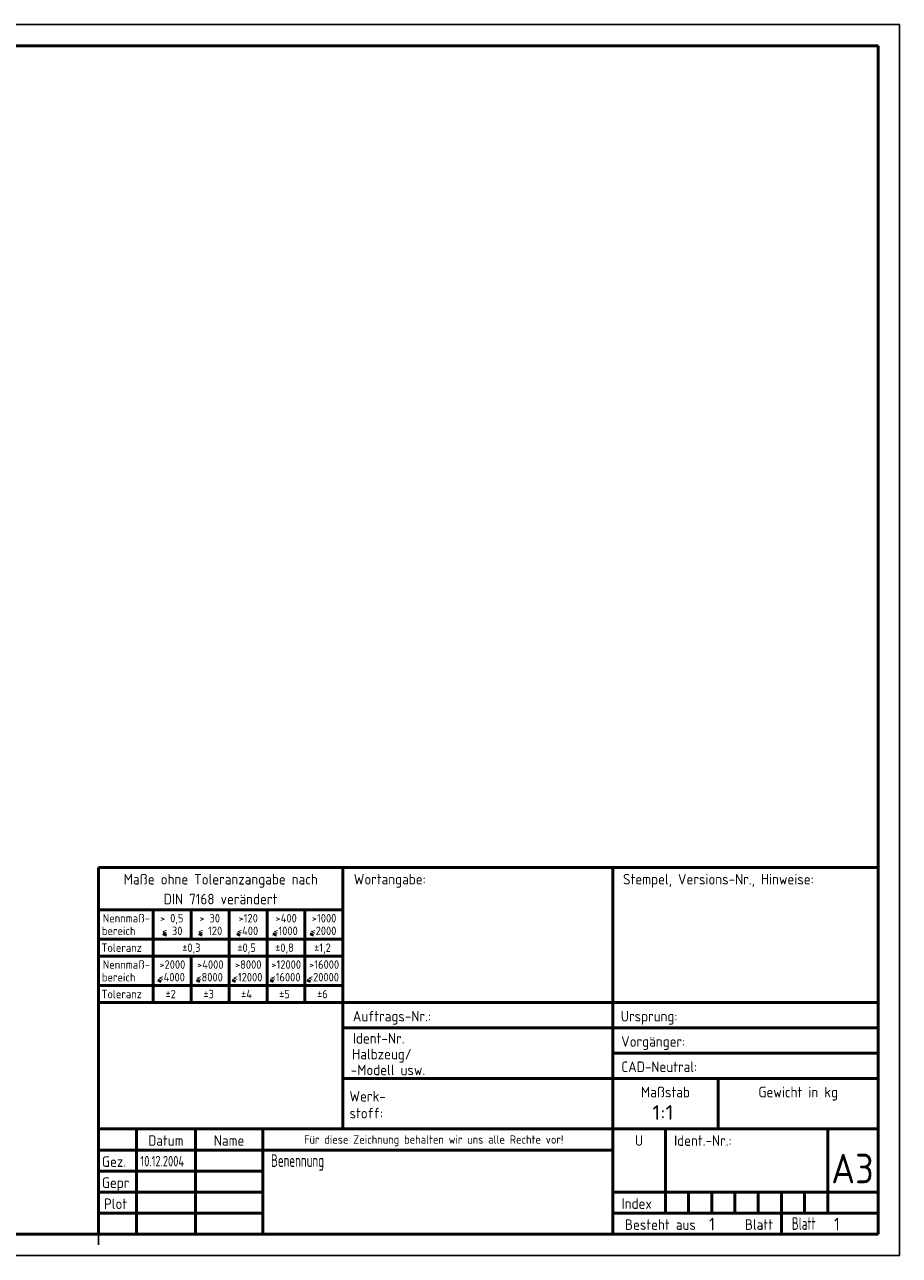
# Model space of a CAD drawing. Header units: millimetres. Extents: x 5074 to 5489, y 3727 to 4019.
# Tile 2 of 2: x 5281 to 5489, y 3727 to 4019. Entities that reach past the tile are written whole.
import ezdxf
from ezdxf.enums import TextEntityAlignment as Align

# ---------------------------------------------------------------- set-up
doc = ezdxf.new("R2010")
doc.units = ezdxf.units.MM
for name, pattern in [('AM_DIN_F_W050', [6.25, 4.75, -1.5]), ('AM_DIN_G_W050', [13.75, 9.75, -1.5, 1, -1.5]), ('AM_DIN_K_W050', [16.25, 9.75, -1.5, 1, -1.5, 1, -1.5])]:
    doc.linetypes.add(name, pattern=pattern)
for name, color, linetype, lineweight in [('AM_0', 7, 'Continuous', 50), ('AM_1', 14, 'Continuous', 50), ('AM_10', 7, 'AM_DIN_G_W050', 50), ('AM_11', 3, 'AM_DIN_K_W050', 25), ('AM_2', 5, 'Continuous', 50), ('AM_3', 6, 'AM_DIN_F_W050', 25), ('AM_4', 3, 'Continuous', 25), ('AM_6', 2, 'Continuous', 35), ('AM_7', 4, 'AM_DIN_G_W050', 25), ('AM_8', 1, 'Continuous', 25), ('AM_BOR', 7, 'Continuous', 50), ('Kontur_035', 2, 'Continuous', 35), ('Revisionswolke', 240, 'Continuous', 50)]:
    doc.layers.add(name, color=color, linetype=linetype, lineweight=lineweight)
doc.styles.add('ROMANS', font='isocp.shx')
doc.styles.get("Standard").update_dxf_attribs({"font": 'isocp.shx'})

# ---------------------------------------------------------------- blocks, each defined once
blk = doc.blocks.new('B-FORMAT')
at = {"layer": 'AM_BOR', "color": 1, "lineweight": 25}
for p, q in [((0, 292), (415, 292)), ((415, 292), (415, 0)), ((225, 2.5), (225, 5)), ((415, 0), (0, 0))]:
    blk.add_line(p, q, dxfattribs=at)
at = {"layer": 'AM_BOR'}
for p, q in [((15, 287), (410, 287)), ((410, 287), (410, 5)), ((410, 5), (15, 5))]:
    blk.add_line(p, q, dxfattribs=at)
at = {"layer": 'AM_BOR', "color": 7, "lineweight": 50}
blk.add_text('A3', height=7, dxfattribs=at).set_placement((403.87, 17.1), align=Align.CENTER)
blk = doc.blocks.new('SHS_KONSTRUKTION')
at = {"layer": 'AM_0'}
blk.add_line((0, 87), (-0.01, 87), dxfattribs=at)
at = {"layer": 'AM_1'}
blk.add_line((0, 87), (-0.01, 87), dxfattribs=at)
at = {"layer": 'AM_10'}
blk.add_line((0, 87), (-0.01, 87), dxfattribs=at)
at = {"layer": 'AM_11'}
blk.add_line((0, 87), (-0.01, 87), dxfattribs=at)
at = {"layer": 'AM_2'}
blk.add_line((0, 87), (-0.01, 87), dxfattribs=at)
at = {"layer": 'AM_3'}
blk.add_line((0, 87), (-0.01, 87), dxfattribs=at)
at = {"layer": 'AM_4'}
blk.add_line((0, 87), (-0.01, 87), dxfattribs=at)
at = {"layer": 'AM_6'}
blk.add_line((0, 87), (-0.01, 87), dxfattribs=at)
at = {"layer": 'AM_7'}
blk.add_line((0, 87), (-0.01, 87), dxfattribs=at)
at = {"layer": 'AM_8'}
blk.add_line((0, 87), (-0.01, 87), dxfattribs=at)
at = {"layer": 'AM_BOR', "color": 7, "lineweight": 50}
for p, q in [((0, 87), (-185, 87)), ((-185, 87), (-185, 0)), ((-127, 87), (-127, 55)), ((-63, 87), (-63, 55)), ((-127, 77), (-185, 77)), ((-127, 55), (-185, 55)), ((-63, 55), (-127, 55)), ((-127, 55), (-127, 25)), ((0, 55), (-63, 55)), ((-63, 55), (-63, 0)), ((0, 37), (-127, 37)), ((0, 25), (-185, 25)), ((-146, 25), (-146, 0))]:
    blk.add_line(p, q, dxfattribs=at)
at = {"layer": 'AM_BOR', "color": 2, "lineweight": 50}
for p, q in [((-172, 77), (-172, 55)), ((-127, 66), (-185, 66)), ((0, 49), (-127, 49)), ((0, 43), (-63, 43)), ((-38, 37), (-38, 25)), ((-176, 25), (-176, 0)), ((-162, 25), (-162, 0)), ((-50.5, 25), (-50.5, 5)), ((-12, 25), (-12, 5)), ((-146, 20), (-185, 20)), ((-63, 20), (-146, 20)), ((0, 10), (-63, 10)), ((-45, 10), (-45, 5)), ((-39.5, 10), (-39.5, 5)), ((-34, 10), (-34, 5)), ((-28.5, 10), (-28.5, 5)), ((-23, 10), (-23, 0)), ((-17.5, 10), (-17.5, 5)), ((-12, 10), (-12, 5)), ((0, 5), (-63, 5))]:
    blk.add_line(p, q, dxfattribs=at)
at = {"layer": 'AM_BOR', "color": 3}
for p, q in [((-163, 77), (-163, 70)), ((-154, 77), (-154, 55)), ((-145, 77), (-145, 55)), ((-136, 77), (-136, 55)), ((-169.68, 71.31), (-168.87, 70.99)), ((-161.18, 71.32), (-160.38, 71.01)), ((-152.18, 71.31), (-151.37, 70.99)), ((-143.6, 71.31), (-142.79, 70.99)), ((-134.8, 71.32), (-133.99, 71.01)), ((-127, 70), (-185, 70)), ((-127, 59), (-185, 59)), ((-170.9, 60.3), (-170.1, 59.99)), ((-161.76, 60.29), (-160.96, 59.97)), ((-153.31, 60.3), (-152.51, 59.99)), ((-144.27, 60.3), (-143.47, 59.99)), ((-135.5, 60.3), (-134.7, 59.99)), ((-146, 15), (-185, 15)), ((-146, 10), (-185, 10)), ((-146, 5), (-185, 5))]:
    blk.add_line(p, q, dxfattribs=at)
at = {"layer": 'AM_BOR', "color": 3, "lineweight": 50}
blk.add_line((-163, 66), (-163, 55), dxfattribs=at)
at = {"layer": 'Kontur_035'}
blk.add_line((0, 87), (-0.01, 87), dxfattribs=at)
at = {"layer": 'Revisionswolke'}
blk.add_line((-185, 87), (-184.99, 87), dxfattribs=at)
at = {"layer": 'AM_BOR', "color": 3, "lineweight": 25}
for s, height, p in [('Maße ohne Toleranzangabe nach', 2.5, (-155.97, 82.99)), ('Wortangabe:', 2.5, (-115.89, 83)), ('Stempel, Versions-Nr., Hinweise:', 2.5, (-37.94, 83)), ('DIN 7168 verändert', 2.5, (-156.03, 78.29)), ('Nennmaß-', 2, (-178.39, 74)), ('bereich', 2, (-180.19, 71)), ('Toleranz', 2, (-179.49, 67)), ('Nennmaß-', 2, (-178.39, 63)), ('bereich', 2, (-180.19, 60)), ('Toleranz', 2, (-179.49, 56)), ('Auftrags-Nr.:', 2.5, (-115.39, 50.5)), ('Ursprung:', 2.5, (-54.36, 50.49)), ('Ident-Nr.', 2.5, (-118.52, 45.25)), ('Vorgänger:', 2.5, (-53.4, 44.5)), ('Halbzeug/', 2.5, (-117.76, 41.5)), ('CAD-Neutral:', 2.5, (-51.97, 38.5)), ('-Modell usw.', 2.5, (-116.32, 37.75)), ('Maßstab', 2.5, (-50.5, 32.5)), ('Gewicht in kg', 2.5, (-19, 32.5)), ('Werk-', 2.5, (-121.14, 31.5)), ('stoff:', 2.5, (-121.46, 27.5)), ('Datum', 2.5, (-169, 21)), ('Name', 2.5, (-154, 21)), ('Für diese Zeichnung behalten wir uns alle Rechte vor!', 2, (-105.47, 21.5)), ('U', 2.5, (-56.76, 20.99)), ('Ident.-Nr.:', 2.5, (-41.62, 20.99)), ('Gez.', 2.5, (-181.3, 16)), ('Gepr', 2.5, (-180.9, 11)), ('Plot', 2.5, (-180.93, 6)), ('Index', 2.5, (-57.3, 6.04)), ('Besteht aus', 2.5, (-51.7, 1.05)), ('Blatt', 2.5, (-28.31, 1.06))]:
    blk.add_text(s, height=height, dxfattribs=at).set_placement(p, align=Align.CENTER)
at = {"layer": 'AM_BOR', "color": 3, "lineweight": 25, "style": 'ROMANS'}
for s, p in [('> 0,5', (-167.58, 74)), ('> 30', (-158.58, 74)), ('>120', (-149.46, 74)), ('>400', (-140.46, 74)), ('>1000', (-131.46, 74)), ('< 30', (-167.49, 71)), ('< 120', (-158.49, 71)), ('<400', (-149.62, 71)), ('<1000', (-140.62, 71)), ('<2000', (-131.62, 71)), ('±0,3', (-162.95, 67)), ('±0,5', (-149.86, 67)), ('±0,8', (-140.86, 67)), ('±1,2', (-131.86, 67)), ('>2000', (-167.46, 63)), ('>4000', (-158.46, 63)), ('>8000', (-149.46, 63)), ('>12000', (-140.46, 63)), ('>16000', (-131.46, 63)), ('<4000', (-167.62, 60)), ('<8000', (-158.62, 60)), ('<12000', (-149.62, 60)), ('<16000', (-140.62, 60)), ('<20000', (-131.62, 60)), ('±2', (-167.86, 56)), ('±3', (-158.86, 56)), ('±4', (-149.86, 56)), ('±5', (-140.86, 56)), ('±6', (-131.86, 56))]:
    blk.add_text(s, height=2, dxfattribs=at).set_placement(p, align=Align.CENTER)
at = {"layer": 'AM_BOR', "color": 3, "lineweight": 25, "width": 0.7}
blk.add_text('Benennung', height=3, dxfattribs=at).set_placement((-137.76, 16), align=Align.CENTER)
at = {"layer": 'AM_BOR', "color": 3, "lineweight": 25, "style": 'ROMANS', "width": 0.7}
blk.add_text('Blatt', height=3, dxfattribs=at).set_placement((-17.7, 1.06), align=Align.CENTER)
at = {"layer": 'AM_BOR', "color": 2, "lineweight": 35}
for tag, p in [('GEN-TITLE-WORT1', (-125.32, 77)), ('GEN-TITLE-WORT2', (-125.32, 70.5)), ('GEN-TITLE-WORT3', (-125.32, 64)), ('GEN-TITLE-WORT4', (-125.32, 57.5)), ('GEN-TITLE-AUFTRNR', (-99.85, 50.37)), ('GEN-TITLE-URSPRUNG', (-38.22, 50.37)), ('GEN-TITLE-VORGAENGER', (-38.22, 44.17)), ('GEN-TITLE-NORM', (-99.85, 38.33)), ('GEN-TITLE-CAD', (-38.39, 38.33)), ('GEN-TITLE-MAT', (-112.33, 27.38)), ('GEN-TITLE-DES2', (-144.52, 1.82))]:
    blk.add_attdef(tag, p, '', height=3.5, dxfattribs=at)
at = {"layer": 'AM_BOR', "color": 2, "lineweight": 35, "width": 1.2}
blk.add_attdef('GEN-TITLE-SCA', text='', height=3.5, dxfattribs=at).set_placement((-51.1, 28.9), align=Align.MIDDLE)
at = {"layer": 'AM_BOR', "color": 2, "lineweight": 35}
blk.add_attdef('GEN-TITLE-GEW', text='', height=3.5, dxfattribs=at).set_placement((-20.12, 28.9), align=Align.MIDDLE)
at = {"layer": 'AM_BOR', "color": 1, "lineweight": 25, "width": 0.8}
for tag, p in [('GEN-TITLE-DAT', (-175.03, 16.1)), ('BEARBEITER', (-161.5, 15.85)), ('GEN-TITLE-CHKD', (-175.1, 10.85))]:
    blk.add_attdef(tag, p, '', height=2.5, dxfattribs=at)
at = {"layer": 'AM_BOR'}
blk.add_attdef('GEN-TITLE-UART', text='', height=7, dxfattribs=at).set_placement((-57.54, 15.46), align=Align.MIDDLE)
at = {"layer": 'AM_BOR', "color": 7, "width": 0.718668}
blk.add_attdef('IDENTNUMMER', text='', height=7, dxfattribs=at).set_placement((-49.25, 12.27), (-8.25, 12.27), align=Align.FIT)
at = {"layer": 'AM_BOR', "color": 1, "lineweight": 25}
blk.add_attdef('GEN-TITLE-CHKM', (-161.5, 10.85), '', height=2.5, dxfattribs=at)
at = {"layer": 'AM_BOR', "width": 0.9}
blk.add_attdef('GEN-TITLE-DES1', (-144.52, 8.52), '', height=5, dxfattribs=at)
at = {"layer": 'AM_BOR', "color": 1, "lineweight": 25}
for tag, p in [('GEN-TITLE-IA', (-47.75, 7.5)), ('GEN-TITLE-IB', (-42.25, 7.5)), ('GEN-TITLE-IC', (-36.75, 7.5)), ('GEN-TITLE-ID', (-31.25, 7.5)), ('GEN-TITLE-IE', (-25.75, 7.5)), ('GEN-TITLE-IF', (-20.25, 7.5)), ('GEN-TITLE-IG', (-14.75, 7.5)), ('GEN-TITLE-IH', (-9.25, 7.5))]:
    blk.add_attdef(tag, text='', height=3, dxfattribs=at).set_placement(p, align=Align.MIDDLE)
at = {"layer": 'AM_BOR', "color": 2, "lineweight": 35}
for tag, p in [('GEN-TITLE-BLATTANZ', (-39.45, 0.93)), ('GEN-TITLE-BLATT', (-9.83, 0.93))]:
    blk.add_attdef(tag, text='', height=3, dxfattribs=at).set_placement(p, align=Align.CENTER)

msp = doc.modelspace()

# ---------------------------------------------------------------- block references
at = {"layer": 'AM_0', "lineweight": 0}
msp.add_blockref('B-FORMAT', (5073.75, 3727.07), dxfattribs=at)
msp.add_blockref('SHS_KONSTRUKTION', (5483.75, 3732.07), dxfattribs=at).add_auto_attribs({'GEN-TITLE-DAT': '10.12.2004', 'GEN-TITLE-SCA': '1:1', 'GEN-TITLE-BLATTANZ': '1', 'GEN-TITLE-BLATT': '1'})

doc.saveas('drawing.dxf')
